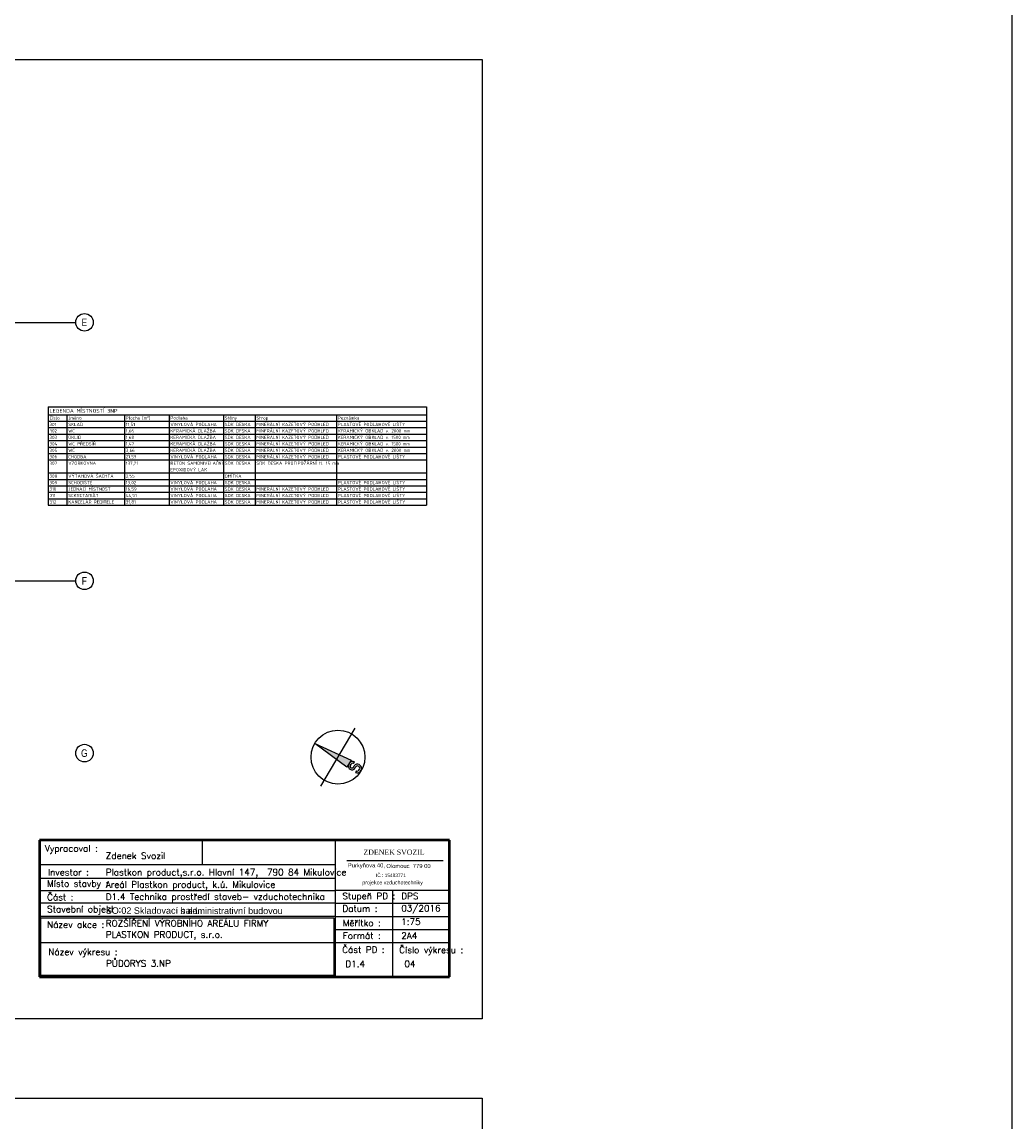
# Model space of a CAD drawing. Header units: millimetres. Extents: x 6435372 to 7248404, y 1559872 to 1886246.
# Tile 151 of 208: x 6981076 to 7004053, y 1671529 to 1697068. Entities that reach past the tile are written whole.
import ezdxf
from ezdxf.enums import TextEntityAlignment as Align

# ---------------------------------------------------------------- set-up
doc = ezdxf.new("R2010")
doc.units = ezdxf.units.MM
for name, color, linetype in [('Popisky', 7, 'Continuous'), ('Stavba', 152, 'Continuous'), ('ZTI_KAN_popis', 7, 'Continuous')]:
    doc.layers.add(name, color=color, linetype=linetype)
doc.styles.add('ARIAL', font='arial.ttf')
doc.styles.add('ARIEL', font='arial.ttf')
doc.styles.add('ROMANS', font='ROMANS', dxfattribs={"height": 0.2})
doc.styles.add('TABULKY', font='isocpeur.ttf')
doc.styles.add('TIMESCE', font='times.ttf')

msp = doc.modelspace()

# ---------------------------------------------------------------- linework, layer by layer
at = {"color": 0, "linetype": 'ByBlock', "lineweight": -2}
msp.add_line((6988010, 1679329.2), (6988808.8, 1680673.2), dxfattribs=at)
at = {"linetype": 'Continuous', "lineweight": 50}
for p, q in [((6990996.6, 1678070.6), (6981484, 1678070.6)), ((6981484, 1678070.6), (6981484, 1674898.1)), ((6990996.6, 1674898.1), (6990996.6, 1678070.6)), ((6981484, 1674898.1), (6990996.6, 1674898.1))]:
    msp.add_line(p, q, dxfattribs=at)
at = {"linetype": 'Continuous'}
for p, q in [((6985256.4, 1678070.6), (6985256.4, 1677496.8)), ((6988352.8, 1676484.4), (6988352.8, 1678070.6)), ((6988352.8, 1677496.8), (6981484, 1677496.8)), ((6988613.8, 1677601.8), (6990848, 1677601.8)), ((6988352.8, 1677179.4), (6981484, 1677179.4)), ((6988352.8, 1676894.5), (6981484, 1676894.5)), ((6988352.8, 1676915.7), (6990996.6, 1676915.7)), ((6989674.7, 1676915.7), (6989674.7, 1675691.2)), ((6988352.8, 1676609.6), (6990996.6, 1676609.6)), ((6988352.8, 1674898.1), (6988352.8, 1676484.4)), ((6988352.8, 1676303.4), (6981484, 1676303.4)), ((6988352.8, 1676303.4), (6990996.6, 1676303.4)), ((6988352.8, 1675997.3), (6990996.6, 1675997.3)), ((6988309.5, 1675691.2), (6981515.8, 1675691.2)), ((6989674.7, 1675691.2), (6988352.8, 1675691.2)), ((6989674.7, 1675691.2), (6989674.7, 1674898.1)), ((6990996.6, 1675691.2), (6989674.7, 1675691.2))]:
    msp.add_line(p, q, dxfattribs=at)
at = {"flags": 128}
for points in [[(6960255.8, 1696199.4), (6991755.8, 1696199.4), (6991755.8, 1673924.4), (6960255.8, 1673924.4)], [(6960255.8, 1672085.8), (6991755.8, 1672085.8), (6991755.8, 1649810.8), (6960255.8, 1649810.8)]]:
    msp.add_lwpolyline(points, close=True, dxfattribs=at)
at = {"color": 0, "linetype": 'ByBlock', "lineweight": -2}
msp.add_lwpolyline([(6988711.6, 1679932.2), (6988613.8, 1679767.5), (6987872.1, 1680320.5)], close=True, dxfattribs=at)
for points in [[(6988660.4, 1679832.5), (6988649.6, 1679801.8), (6988651.2, 1679769.3), (6988665.2, 1679740), (6988689.4, 1679718.3)], [(6988677.4, 1679861.1), (6988660.4, 1679832.5)], [(6988791.6, 1679890.2), (6988760.9, 1679901.1), (6988728.5, 1679899.3), (6988699.2, 1679885.3), (6988677.4, 1679861.1)], [(6988689.4, 1679718.3), (6988720.1, 1679707.4), (6988752.5, 1679709.2), (6988781.8, 1679723.2), (6988803.5, 1679747.4)], [(6988696.2, 1679811.2), (6988690.3, 1679790.5), (6988695.6, 1679769.6), (6988710.7, 1679754.1)], [(6988696.2, 1679811.2), (6988713.2, 1679839.8)], [(6988710.7, 1679754.1), (6988731.4, 1679748.3), (6988752.3, 1679753.6), (6988767.8, 1679768.7)], [(6988770.3, 1679854.4), (6988749.5, 1679860.3), (6988728.6, 1679854.9), (6988713.2, 1679839.8)], [(6988767.8, 1679768.7), (6988784.8, 1679797.3)], [(6988770.3, 1679854.4), (6988791.6, 1679890.2)], [(6988916.8, 1679815.8), (6988898.9, 1679826.4), (6988868.3, 1679837.2), (6988835.8, 1679835.6), (6988806.5, 1679821.5), (6988784.8, 1679797.3)], [(6988803.5, 1679747.4), (6988820.6, 1679776)], [(6988835.9, 1679679.7), (6988814.7, 1679643.9)], [(6988814.7, 1679643.9), (6988845.2, 1679633), (6988877.7, 1679634.7), (6988907.1, 1679648.8), (6988928.8, 1679673)], [(6988877.6, 1679790.6), (6988856.9, 1679796.4), (6988836, 1679791.1), (6988820.6, 1679776)], [(6988835.9, 1679679.7), (6988856.7, 1679673.9), (6988877.6, 1679679.2), (6988893, 1679694.2)], [(6988895.6, 1679780), (6988877.6, 1679790.6)], [(6988893, 1679694.2), (6988910, 1679722.9)], [(6988910, 1679722.9), (6988915.9, 1679743.7), (6988910.6, 1679764.5), (6988895.6, 1679780)], [(6988945.8, 1679701.6), (6988956.7, 1679732.2), (6988955, 1679764.7), (6988941, 1679794.1), (6988916.8, 1679815.8)], [(6988928.8, 1679673), (6988945.8, 1679701.6)]]:
    msp.add_lwpolyline(points, dxfattribs=at)
at = {"linetype": 'Continuous', "flags": 128}
msp.add_lwpolyline([(6981515.8, 1676268.5), (6988309.5, 1676268.5), (6988309.5, 1674929.7), (6981515.8, 1674929.7)], close=True, dxfattribs=at)
at = {"color": 0, "linetype": 'ByBlock', "lineweight": -2}
msp.add_circle((6988409.4, 1680001.2), 625, dxfattribs=at)
msp.add_solid([(6988613.8, 1679767.5), (6988711.6, 1679932.2), (6987872.1, 1680320.5)], dxfattribs=at)
at = {"layer": 'Popisky'}
msp.add_line((6988352.8, 1676609.6), (6981484, 1676609.6), dxfattribs=at)
at = {"layer": 'Stavba'}
for p, q in [((6977705.3, 1690093.9), (6982309.7, 1690093.9)), ((6981684.7, 1688129.6), (6990461.2, 1688129.6)), ((6981684.7, 1688129.6), (6981684.7, 1687949.6)), ((6990461.2, 1688129.6), (6990461.2, 1687949.6)), ((6981684.7, 1687949.6), (6981684.7, 1687799.6)), ((6981684.7, 1687949.6), (6982119.7, 1687949.6)), ((6982119.7, 1687949.6), (6983454.7, 1687949.6)), ((6982119.7, 1687949.6), (6982119.7, 1687799.6)), ((6983454.7, 1687949.6), (6984489.7, 1687949.6)), ((6983454.7, 1687949.6), (6983454.7, 1687799.6)), ((6984489.7, 1687949.6), (6985749.7, 1687949.6)), ((6984489.7, 1687949.6), (6984489.7, 1687799.6)), ((6985749.7, 1687949.6), (6986484.7, 1687949.6)), ((6985749.7, 1687949.6), (6985749.7, 1687799.6)), ((6986484.7, 1687949.6), (6988376.2, 1687949.6)), ((6986484.7, 1687949.6), (6986484.7, 1687799.6)), ((6988376.2, 1687949.6), (6990461.2, 1687949.6)), ((6988376.2, 1687949.6), (6988376.2, 1687799.6)), ((6990461.2, 1687949.6), (6990461.2, 1687799.6)), ((6981684.7, 1687799.6), (6981684.7, 1685849.6)), ((6981684.7, 1687799.6), (6982119.7, 1687799.6)), ((6981684.7, 1687649.6), (6982119.7, 1687649.6)), ((6982119.7, 1687799.6), (6983454.7, 1687799.6)), ((6982119.7, 1687799.6), (6982119.7, 1685849.6)), ((6982119.7, 1687649.6), (6983454.7, 1687649.6)), ((6983454.7, 1687799.6), (6984489.7, 1687799.6)), ((6983454.7, 1687799.6), (6983454.7, 1685849.6)), ((6983454.7, 1687649.6), (6984489.7, 1687649.6)), ((6984489.7, 1687799.6), (6985749.7, 1687799.6)), ((6984489.7, 1687799.6), (6984489.7, 1685849.6)), ((6984489.7, 1687649.6), (6985749.7, 1687649.6)), ((6985749.7, 1687799.6), (6986484.7, 1687799.6)), ((6985749.7, 1687799.6), (6985749.7, 1685849.6)), ((6985749.7, 1687649.6), (6986484.7, 1687649.6)), ((6986484.7, 1687799.6), (6988376.2, 1687799.6)), ((6986484.7, 1687799.6), (6986484.7, 1685849.6)), ((6986484.7, 1687649.6), (6988376.2, 1687649.6)), ((6988376.2, 1687799.6), (6990461.2, 1687799.6)), ((6988376.2, 1687799.6), (6988376.2, 1685849.6)), ((6988376.2, 1687649.6), (6990461.2, 1687649.6)), ((6990461.2, 1687799.6), (6990461.2, 1685849.6)), ((6981684.7, 1687499.6), (6982119.7, 1687499.6)), ((6981684.7, 1687349.6), (6982119.7, 1687349.6)), ((6982119.7, 1687499.6), (6983454.7, 1687499.6)), ((6982119.7, 1687349.6), (6983454.7, 1687349.6)), ((6983454.7, 1687499.6), (6984489.7, 1687499.6)), ((6983454.7, 1687349.6), (6984489.7, 1687349.6)), ((6984489.7, 1687499.6), (6985749.7, 1687499.6)), ((6984489.7, 1687349.6), (6985749.7, 1687349.6)), ((6985749.7, 1687499.6), (6986484.7, 1687499.6)), ((6985749.7, 1687349.6), (6986484.7, 1687349.6)), ((6986484.7, 1687499.6), (6988376.2, 1687499.6)), ((6986484.7, 1687349.6), (6988376.2, 1687349.6)), ((6988376.2, 1687499.6), (6990461.2, 1687499.6)), ((6988376.2, 1687349.6), (6990461.2, 1687349.6)), ((6981684.7, 1687199.6), (6982119.7, 1687199.6)), ((6982119.7, 1687199.6), (6983454.7, 1687199.6)), ((6983454.7, 1687199.6), (6984489.7, 1687199.6)), ((6984489.7, 1687199.6), (6985749.7, 1687199.6)), ((6985749.7, 1687199.6), (6986484.7, 1687199.6)), ((6986484.7, 1687199.6), (6988376.2, 1687199.6)), ((6988376.2, 1687199.6), (6990461.2, 1687199.6)), ((6981684.7, 1687049.6), (6982119.7, 1687049.6)), ((6981684.7, 1686899.6), (6982119.7, 1686899.6)), ((6982119.7, 1687049.6), (6983454.7, 1687049.6)), ((6982119.7, 1686899.6), (6983454.7, 1686899.6)), ((6983454.7, 1687049.6), (6984489.7, 1687049.6)), ((6983454.7, 1686899.6), (6984489.7, 1686899.6)), ((6984489.7, 1687049.6), (6985749.7, 1687049.6)), ((6984489.7, 1686899.6), (6985749.7, 1686899.6)), ((6985749.7, 1687049.6), (6986484.7, 1687049.6)), ((6985749.7, 1686899.6), (6986484.7, 1686899.6)), ((6986484.7, 1687049.6), (6988376.2, 1687049.6)), ((6986484.7, 1686899.6), (6988376.2, 1686899.6)), ((6988376.2, 1687049.6), (6990461.2, 1687049.6)), ((6988376.2, 1686899.6), (6990461.2, 1686899.6)), ((6981684.7, 1686599.6), (6982119.7, 1686599.6)), ((6982119.7, 1686599.6), (6983454.7, 1686599.6)), ((6983454.7, 1686599.6), (6984489.7, 1686599.6)), ((6984489.7, 1686599.6), (6985749.7, 1686599.6)), ((6985749.7, 1686599.6), (6986484.7, 1686599.6)), ((6986484.7, 1686599.6), (6988376.2, 1686599.6)), ((6988376.2, 1686599.6), (6990461.2, 1686599.6)), ((6981684.7, 1686449.6), (6982119.7, 1686449.6)), ((6981684.7, 1686299.6), (6982119.7, 1686299.6)), ((6982119.7, 1686449.6), (6983454.7, 1686449.6)), ((6982119.7, 1686299.6), (6983454.7, 1686299.6)), ((6983454.7, 1686449.6), (6984489.7, 1686449.6)), ((6983454.7, 1686299.6), (6984489.7, 1686299.6)), ((6984489.7, 1686449.6), (6985749.7, 1686449.6)), ((6984489.7, 1686299.6), (6985749.7, 1686299.6)), ((6985749.7, 1686449.6), (6986484.7, 1686449.6)), ((6985749.7, 1686299.6), (6986484.7, 1686299.6)), ((6986484.7, 1686449.6), (6988376.2, 1686449.6)), ((6986484.7, 1686299.6), (6988376.2, 1686299.6)), ((6988376.2, 1686449.6), (6990461.2, 1686449.6)), ((6988376.2, 1686299.6), (6990461.2, 1686299.6)), ((6981684.7, 1686149.6), (6982119.7, 1686149.6)), ((6982119.7, 1686149.6), (6983454.7, 1686149.6)), ((6983454.7, 1686149.6), (6984489.7, 1686149.6)), ((6984489.7, 1686149.6), (6985749.7, 1686149.6)), ((6985749.7, 1686149.6), (6986484.7, 1686149.6)), ((6986484.7, 1686149.6), (6988376.2, 1686149.6)), ((6988376.2, 1686149.6), (6990461.2, 1686149.6)), ((6981684.7, 1685999.6), (6982119.7, 1685999.6)), ((6981684.7, 1685849.6), (6982119.7, 1685849.6)), ((6982119.7, 1685999.6), (6983454.7, 1685999.6)), ((6982119.7, 1685849.6), (6983454.7, 1685849.6)), ((6983454.7, 1685999.6), (6984489.7, 1685999.6)), ((6983454.7, 1685849.6), (6984489.7, 1685849.6)), ((6984489.7, 1685999.6), (6985749.7, 1685999.6)), ((6984489.7, 1685849.6), (6985749.7, 1685849.6)), ((6985749.7, 1685999.6), (6986484.7, 1685999.6)), ((6985749.7, 1685849.6), (6986484.7, 1685849.6)), ((6986484.7, 1685999.6), (6988376.2, 1685999.6)), ((6986484.7, 1685849.6), (6988376.2, 1685849.6)), ((6988376.2, 1685999.6), (6990461.2, 1685999.6)), ((6988376.2, 1685849.6), (6990461.2, 1685849.6)), ((6977705.3, 1684093.9), (6982309.7, 1684093.9))]:
    msp.add_line(p, q, dxfattribs=at)
for centre in [(6982525.7, 1690093.9), (6982525.7, 1684093.9), (6982525.7, 1680093.9)]:
    msp.add_circle(centre, 203.9, dxfattribs=at)
at = {"layer": 'ZTI_KAN_popis', "ltscale": 400}
msp.add_lwpolyline([(6956215.1, 1729402.7), (7004053, 1729402.7), (7004053, 1613457.3), (6956215.1, 1613457.3)], close=True, dxfattribs=at)

# ---------------------------------------------------------------- texts
for s, height, style, p in [('ZDENEK SVOZIL', 119.154, 'TIMESCE', (6989000.8, 1677734.5)), ('Purkyňova 40,', 96.652, 'ARIEL', (6988637.3, 1677440.4)), ('Olomouc  779 00     ', 96.652, 'ARIEL', (6989530.8, 1677425.1)), ('projekce vzduchotechniky', 87.865, 'ARIEL', (6988973.5, 1677045.3)), ('IČ : 15483771    ', 79.079, 'ARIEL', (6989290.7, 1677218))]:
    msp.add_text(s, height=height, dxfattribs=dict(style=style)).set_placement(p)
at = {"linetype": 'Continuous', "style": 'ROMANS'}
for s, p in [('Plastkon product,s.r.o. Hlavní 147,  790 84 Mikulovice', (6983019.9, 1677254.2)), ('Areál Plastkon product, k.ú. Mikulovice ', (6983019.9, 1676969.2)), ('D1.4 Technika prostředí staveb- vzduchotechnika', (6983019.9, 1676684.3)), ('ROZŠÍŘENÍ VÝROBNÍHO AREÁLU FIRMY', (6983019.9, 1676066)), ('PLASTKON PRODUCT, s.r.o.', (6983019.9, 1675805.7))]:
    msp.add_text(s, height=150, dxfattribs=at).set_placement(p)
at = {"linetype": 'Continuous', "char_height": 150, "attachment_point": 4, "style": 'ROMANS'}
for s, insert in [('{Vypracoval :}', (6981606.3, 1677855.9)), ('{Zdenek Svozil}', (6983019.9, 1677710.5)), ('{Investor :}', (6981677.1, 1677325.4)), ('{Místo stavby :}', (6981657.9, 1677041.8)), ('{Část :}', (6981657.9, 1676750.4)), ('{Stupeň PD :}', (6988511.5, 1676750.3)), ('{DPS}', (6989877.6, 1676775.6)), ('{Stavební objekt :}', (6981657.9, 1676446.9)), ('{Datum :}', (6988511.5, 1676485.2)), ('{03/2016}', (6989877.6, 1676466.5)), ('{Název akce :}', (6981657.9, 1676110.1)), ('{Měřítko :}', (6988521.2, 1676149.9)), ('{1:75}', (6989877.6, 1676178.8)), ('{Formát :}', (6988521.2, 1675854.6)), ('{2A4}', (6989877.6, 1675855.4)), ('{Název výkresu :}', (6981686.7, 1675454.9)), ('{Část PD :}', (6988507.5, 1675529.3)), ('{Číslo výkresu :}', (6989830.1, 1675500.1)), ('{PŮDORYS 3.NP}', (6983026, 1675211.2)), ('{D1.4}', (6988579.8, 1675199.7)), ('{04}', (6989951.9, 1675199.7))]:
    msp.add_mtext(s, dxfattribs=dict(at, insert=insert))
at = {"linetype": 'Continuous', "char_height": 150, "width": 2339.233, "attachment_point": 4, "style": 'ROMANS'}
for s, insert in [('{\\fArial|b0|i0|c238|p34;s administrativní budovou}', (6984751.2, 1676430.8)), ('{\\fArial|b0|i0|c238|p34;SO 02 Skladovací hala }', (6983019.9, 1676436.7))]:
    msp.add_mtext(s, dxfattribs=dict(at, insert=insert))
at = {"layer": 'Stavba', "style": 'ARIAL', "width": 0.8}
for s, p in [('E', (6982521.6, 1690093.9)), ('F', (6982521.6, 1684093.9)), ('G', (6982521.6, 1680093.9))]:
    msp.add_text(s, height=175, dxfattribs=at).set_placement(p, align=Align.MIDDLE)
at = {"layer": 'Stavba', "style": 'TABULKY'}
for s, height, p in [('LEGENDA MÍSTNOSTÍ 3NP', 90, (6981714.7, 1687994.6)), ('Číslo', 75, (6981714.7, 1687837.1)), ('Jméno', 75, (6982149.7, 1687837.1)), ('Plocha [m²]', 75, (6983484.7, 1687837.1)), ('Podlaha', 75, (6984519.7, 1687837.1)), ('Stěny', 75, (6985779.7, 1687837.1)), ('Strop', 75, (6986514.7, 1687837.1)), ('Poznámka', 75, (6988406.2, 1687837.1)), ('301', 75, (6981714.7, 1687687.1)), ('302', 75, (6981714.7, 1687537.1)), ('WC', 75, (6982149.7, 1687537.1)), ('SKLAD', 75, (6982149.7, 1687687.1)), ('11,51', 75, (6983484.7, 1687687.1)), ('1,66', 75, (6983484.7, 1687537.1)), ('VINYLOVÁ PODLAHA', 75, (6984519.7, 1687687.1)), ('KERAMICKÁ DLAŽBA', 75, (6984519.7, 1687537.1)), ('SDK DESKA', 75, (6985779.7, 1687687.1)), ('SDK DESKA', 75, (6985779.7, 1687537.1)), ('MINERÁLNÍ KAZETOVÝ PODHLED', 75, (6986514.7, 1687687.1)), ('MINERÁLNÍ KAZETOVÝ PODHLED', 75, (6986514.7, 1687537.1)), ('PLASTOVÉ PODLAHOVÉ LIŠTY', 75, (6988406.2, 1687687.1)), ('KERAMICKÝ OBKLAD v. 2000 mm', 75, (6988406.2, 1687537.1)), ('303', 75, (6981714.7, 1687387.1)), ('304', 75, (6981714.7, 1687237.1)), ('WC PŘEDSÍŇ', 75, (6982149.7, 1687237.1)), ('ÚKLID', 75, (6982149.7, 1687387.1)), ('1,68', 75, (6983484.7, 1687387.1)), ('KERAMICKÁ DLAŽBA', 75, (6984519.7, 1687387.1)), ('KERAMICKÁ DLAŽBA', 75, (6984519.7, 1687237.1)), ('SDK DESKA', 75, (6985779.7, 1687387.1)), ('SDK DESKA', 75, (6985779.7, 1687237.1)), ('MINERÁLNÍ KAZETOVÝ PODHLED', 75, (6986514.7, 1687387.1)), ('MINERÁLNÍ KAZETOVÝ PODHLED', 75, (6986514.7, 1687237.1)), ('KERAMICKÝ OBKLAD v. 1500 mm', 75, (6988406.2, 1687387.1)), ('KERAMICKÝ OBKLAD v. 1500 mm', 75, (6988406.2, 1687237.1)), ('305', 75, (6981714.7, 1687087.1)), ('WC', 75, (6982149.7, 1687087.1)), ('3,66', 75, (6983484.7, 1687087.1)), ('1,47', 75, (6983484.7, 1687237.1)), ('KERAMICKÁ DLAŽBA', 75, (6984519.7, 1687087.1)), ('SDK DESKA', 75, (6985779.7, 1687087.1)), ('MINERÁLNÍ KAZETOVÝ PODHLED', 75, (6986514.7, 1687087.1)), ('KERAMICKÝ OBKLAD v. 2000 mm', 75, (6988406.2, 1687087.1)), ('306', 75, (6981714.7, 1686937.1)), ('307', 75, (6981714.7, 1686787.1)), ('VZORKOVNA', 75, (6982149.7, 1686787.1)), ('CHODBA', 75, (6982149.7, 1686937.1)), ('21,59', 75, (6983484.7, 1686937.1)), ('137,21', 75, (6983484.7, 1686787.1)), ('VINYLOVÁ PODLAHA', 75, (6984519.7, 1686937.1)), ('BETON SAMONIVELAČNÍ', 75, (6984519.7, 1686787.1)), ('SDK DESKA', 75, (6985779.7, 1686937.1)), ('SDK DESKA', 75, (6985779.7, 1686787.1)), ('SDK DESKA PROTIPOŽÁRNÍ tl. 15 mm', 75, (6986514.7, 1686787.1)), ('MINERÁLNÍ KAZETOVÝ PODHLED', 75, (6986514.7, 1686937.1)), ('PLASTOVÉ PODLAHOVÉ LIŠTY', 75, (6988406.2, 1686937.1)), ('308', 75, (6981714.7, 1686487.1)), ('VÝTAHOVÁ ŠACHTA', 75, (6982149.7, 1686487.1)), ('2,55', 75, (6983484.7, 1686487.1)), ('EPOXIDOVÝ LAK', 75, (6984519.7, 1686637.1)), ('OMÍTKA', 75, (6985779.7, 1686487.1)), ('309', 75, (6981714.7, 1686337.1)), ('SCHODIŠTĚ', 75, (6982149.7, 1686337.1)), ('13,02', 75, (6983484.7, 1686337.1)), ('VINYLOVÁ PODLAHA', 75, (6984519.7, 1686337.1)), ('SDK DESKA', 75, (6985779.7, 1686337.1)), ('PLASTOVÉ PODLAHOVÉ LIŠTY', 75, (6988406.2, 1686337.1)), ('310', 75, (6981714.7, 1686187.1)), ('311', 75, (6981714.7, 1686037.1)), ('JEDNACÍ MÍSTNOST', 75, (6982149.7, 1686187.1)), ('SEKRETARIÁT', 75, (6982149.7, 1686037.1)), ('44,51', 75, (6983484.7, 1686037.1)), ('16,59', 75, (6983484.7, 1686187.1)), ('VINYLOVÁ PODLAHA', 75, (6984519.7, 1686187.1)), ('VINYLOVÁ PODLAHA', 75, (6984519.7, 1686037.1)), ('SDK DESKA', 75, (6985779.7, 1686187.1)), ('SDK DESKA', 75, (6985779.7, 1686037.1)), ('MINERÁLNÍ KAZETOVÝ PODHLED', 75, (6986514.7, 1686187.1)), ('MINERÁLNÍ KAZETOVÝ PODHLED', 75, (6986514.7, 1686037.1)), ('PLASTOVÉ PODLAHOVÉ LIŠTY', 75, (6988406.2, 1686187.1)), ('PLASTOVÉ PODLAHOVÉ LIŠTY', 75, (6988406.2, 1686037.1)), ('312', 75, (6981714.7, 1685887.1)), ('KANCELÁŘ ŘEDITELE', 75, (6982149.7, 1685887.1)), ('31,81', 75, (6983484.7, 1685887.1)), ('VINYLOVÁ PODLAHA', 75, (6984519.7, 1685887.1)), ('SDK DESKA', 75, (6985779.7, 1685887.1)), ('MINERÁLNÍ KAZETOVÝ PODHLED', 75, (6986514.7, 1685887.1)), ('PLASTOVÉ PODLAHOVÉ LIŠTY', 75, (6988406.2, 1685887.1))]:
    msp.add_text(s, height=height, dxfattribs=at).set_placement(p)

doc.saveas('drawing.dxf')
